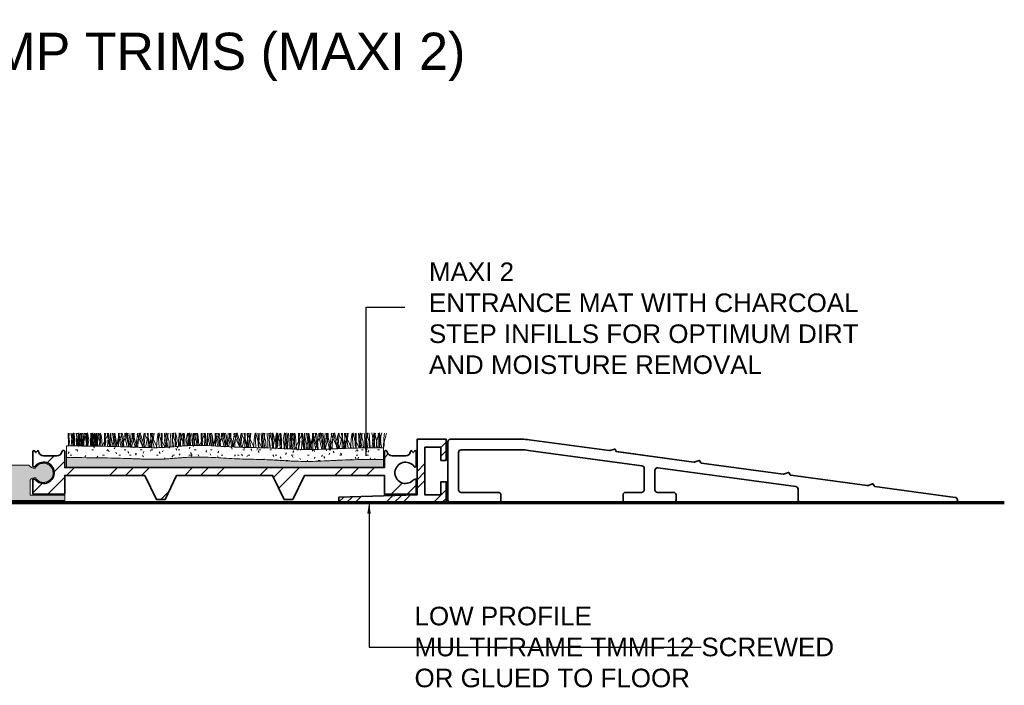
# Model space of a CAD drawing. Header units: millimetres. Extents: x -229 to 224, y -34 to 91.
# Tile 4 of 4: x 39 to 224, y -34 to 91. Entities that reach past the tile are written whole.
import ezdxf

# ---------------------------------------------------------------- set-up
doc = ezdxf.new("R2010")
doc.units = ezdxf.units.MM
for name, color, linetype, lineweight in [('FS-DETAIL', 3, 'Continuous', 35), ('FS-DETAIL-HATCH', 253, 'Continuous', 13), ('FS-DETAIL-THIN', 8, 'Continuous', 18), ('FS-DETAIL-WIDE', 4, 'Continuous', 70), ('FS-TEXT', 7, 'Continuous', 25)]:
    doc.layers.add(name, color=color, linetype=linetype, lineweight=lineweight)
doc.styles.add('Arial', font='arial.ttf', dxfattribs={"height": 2.5})
doc.dimstyles.new('Diagonal_2.5mm Arial$7', dxfattribs={"dimtxt": 2.5, "dimasz": 2, "dimexe": 2.5, "dimexo": 5, "dimgap": 1, "dimtad": 0, "dimzin": 0, "dimdsep": 46, "dimtxsty": 'Arial', "dimcen": 2, "dimdle": 4, "dimclrd": 1, "dimclre": 256, "dimclrt": 7, "dimaunit": 1, "dimadec": 0, "dimazin": 0, "dimtfac": 1, "dimtix": 1, "dimtmove": 2, "dimatfit": 3, "dimfxl": 1, "dimtvp": 1, "dimtolj": 1, "dimtzin": 0, "dimarcsym": 0})

# ---------------------------------------------------------------- blocks, each defined once
blk = doc.blocks.new('CARPET_H_PROFILE_MAXI')
at = {"layer": 'FS-DETAIL-HATCH'}
for p, q in [((-73.39, -53.15), (-73.34, -55.57)), ((-73.1, -54.82), (-73.32, -53.15)), ((-73.18, -53.15), (-73.25, -54.11)), ((-72.8, -53.51), (-72.88, -53.15)), ((-72.46, -55.58), (-72.8, -53.51)), ((-72.78, -55.58), (-72.63, -53.16)), ((-72.5, -53.81), (-72.63, -53.16)), ((-72.21, -53.73), (-72.37, -53.08)), ((-72.37, -53.43), (-72.37, -53.08)), ((-72.37, -54.75), (-72.37, -53.43)), ((-72.23, -53.15), (-72.18, -55.58)), ((-72.1, -54.56), (-72.21, -53.73)), ((-71.64, -54.82), (-71.86, -53.15)), ((-71.74, -53.55), (-71.81, -54.6)), ((-71.68, -53.15), (-71.74, -53.55)), ((-71.44, -53.15), (-71.51, -54.11)), ((-71.34, -53.81), (-71.47, -53.15)), ((-71.46, -54.78), (-71.16, -53.66)), ((-71.19, -53.77), (-71.36, -53.08)), ((-71.36, -53.43), (-71.36, -53.08)), ((-71.36, -54.75), (-71.36, -53.43)), ((-71.09, -54.56), (-71.19, -53.78)), ((-71.16, -53.66), (-71.06, -53.15)), ((-71.15, -55.59), (-70.12, -53.4)), ((-70.91, -53.43), (-70.91, -53.15)), ((-70.91, -54.75), (-70.91, -53.43)), ((-70.72, -53.55), (-70.8, -54.6)), ((-70.76, -53.15), (-70.71, -55.6)), ((-70.67, -53.15), (-70.72, -53.55)), ((-70.43, -53.15), (-70.5, -54.11)), ((-70.45, -54.78), (-70.15, -53.66)), ((-70.18, -53.51), (-70.26, -53.15)), ((-69.83, -55.6), (-70.18, -53.51)), ((-70.12, -53.4), (-70.17, -53.15)), ((-70.15, -53.66), (-70.05, -53.15)), ((-69.88, -53.81), (-70, -53.15)), ((-69.9, -53.43), (-69.9, -53.15)), ((-69.9, -54.75), (-69.9, -53.43)), ((-69.59, -53.73), (-69.75, -53.08)), ((-69.75, -53.43), (-69.75, -53.08)), ((-69.75, -54.75), (-69.75, -53.43)), ((-69.47, -54.56), (-69.59, -53.73)), ((-69.11, -53.55), (-69.19, -54.6)), ((-69.06, -53.15), (-69.11, -53.55)), ((-68.89, -54.82), (-69.11, -53.15)), ((-68.96, -53.15), (-69.04, -54.11)), ((-68.82, -53.15), (-68.89, -54.11)), ((-68.84, -54.78), (-68.54, -53.66)), ((-68.57, -53.73), (-68.74, -53.08)), ((-68.74, -53.43), (-68.74, -53.08)), ((-68.74, -54.75), (-68.74, -53.43)), ((-68.46, -54.56), (-68.57, -53.73)), ((-68.56, -55.62), (-68.41, -53.15)), ((-68.54, -53.66), (-68.43, -53.15)), ((-68.29, -53.43), (-68.29, -53.15)), ((-68.29, -54.75), (-68.29, -53.43)), ((-68.1, -53.55), (-68.17, -54.6)), ((-68.05, -53.15), (-68.1, -53.55)), ((-68.01, -53.15), (-67.96, -55.62)), ((-67.8, -53.15), (-67.87, -54.11)), ((-67.82, -54.78), (-67.52, -53.66)), ((-67.42, -54.82), (-67.65, -53.15)), ((-67.52, -53.66), (-67.42, -53.15)), ((-67.27, -53.43), (-67.27, -53.15)), ((-67.27, -54.75), (-67.27, -53.43)), ((-67.12, -53.81), (-67.25, -53.15)), ((-66.95, -55.63), (-65.91, -53.4)), ((-66.55, -53.15), (-66.5, -55.64)), ((-66.26, -54.82), (-66.48, -53.15)), ((-66.34, -53.15), (-66.41, -54.11)), ((-65.96, -53.51), (-66.04, -53.15)), ((-65.6, -55.66), (-65.96, -53.51)), ((-65.91, -53.4), (-65.95, -53.15)), ((-65.94, -55.65), (-65.79, -53.16)), ((-65.66, -53.81), (-65.79, -53.16)), ((-65.39, -53.15), (-65.34, -55.67)), ((-65.32, -53.77), (-65.32, -53.15)), ((-64.88, -55.68), (-65.32, -53.77)), ((-64.8, -54.82), (-65.02, -53.15)), ((-64.6, -55.42), (-64.8, -53.15)), ((-64.5, -53.81), (-64.63, -53.15)), ((-64.5, -53.51), (-64.58, -53.15)), ((-64.13, -55.7), (-64.5, -53.51)), ((-64.36, -55.7), (-63.29, -53.4)), ((-64.26, -55.42), (-63.69, -53.15)), ((-63.92, -53.15), (-63.87, -55.71)), ((-63.86, -53.77), (-63.86, -53.14)), ((-63.56, -54.18), (-63.86, -53.14)), ((-63.41, -55.72), (-63.86, -53.77)), ((-63.34, -53.51), (-63.42, -53.15)), ((-62.97, -55.73), (-63.34, -53.51)), ((-63.29, -53.4), (-63.33, -53.15)), ((-63.04, -53.81), (-63.17, -53.15)), ((-62.72, -54.18), (-62.41, -53.1)), ((-62.7, -53.77), (-62.7, -53.15)), ((-62.24, -55.75), (-62.7, -53.77)), ((-62.02, -55.42), (-62.6, -53.15)), ((-62.1, -54.18), (-62.41, -53.1)), ((-61.97, -55.42), (-62.17, -53.15)), ((-61.87, -53.51), (-61.96, -53.15)), ((-61.5, -55.78), (-61.87, -53.51)), ((-61.69, -55.42), (-61.49, -53.15)), ((-61.64, -55.42), (-61.06, -53.15)), ((-61.43, -55.78), (-60.96, -53.77)), ((-61.24, -53.77), (-61.24, -53.14)), ((-60.94, -54.18), (-61.24, -53.14)), ((-60.76, -55.8), (-61.24, -53.77)), ((-60.56, -55.42), (-61.14, -53.15)), ((-60.96, -53.77), (-60.96, -53.15)), ((-60.71, -55.81), (-60.32, -53.51)), ((-60.37, -53.4), (-60.33, -53.15)), ((-59.23, -55.86), (-60.37, -53.4)), ((-60.32, -53.51), (-60.24, -53.15)), ((-60.22, -55.42), (-60.02, -53.15)), ((-60.1, -54.18), (-59.79, -53.1)), ((-59.4, -55.42), (-59.98, -53.15)), ((-59.47, -54.18), (-59.79, -53.1)), ((-59.16, -53.81), (-59.03, -53.15)), ((-59.06, -55.42), (-58.86, -53.15)), ((-58.91, -53.4), (-58.87, -53.15)), ((-57.75, -55.88), (-58.89, -53.45)), ((-58.83, -55.87), (-58.34, -53.77)), ((-57.94, -55.42), (-58.51, -53.15)), ((-58.34, -53.77), (-58.34, -53.15)), ((-58.27, -53.15), (-58.33, -55.88)), ((-58.09, -55.88), (-57.7, -53.51)), ((-57.7, -55.88), (-57.87, -53.15)), ((-57.75, -53.4), (-57.71, -53.15)), ((-56.59, -55.89), (-57.75, -53.4)), ((-57.7, -53.51), (-57.62, -53.15)), ((-57.6, -55.42), (-57.4, -53.15)), ((-57.4, -54.82), (-57.18, -53.15)), ((-56.54, -53.81), (-56.41, -53.16)), ((-56.24, -55.89), (-56.41, -53.16)), ((-56.29, -53.4), (-56.24, -53.13)), ((-55.15, -55.83), (-56.29, -53.4)), ((-56.14, -53.66), (-56.24, -53.13)), ((-55.84, -54.78), (-56.14, -53.66)), ((-55.86, -53.15), (-55.79, -54.11)), ((-55.65, -53.15), (-55.7, -55.86)), ((-55.08, -55.82), (-55.25, -53.15)), ((-55.2, -54.56), (-55.09, -53.73)), ((-55.09, -53.73), (-54.92, -53.08)), ((-54.92, -53.43), (-54.92, -53.08)), ((-54.92, -54.75), (-54.92, -53.43)), ((-54.67, -53.66), (-54.78, -53.15)), ((-54.77, -54.82), (-54.55, -53.15)), ((-54.37, -54.78), (-54.67, -53.66)), ((-54.15, -53.15), (-54.1, -53.55)), ((-54.1, -53.55), (-54.02, -54.6)), ((-53.63, -55.73), (-53.79, -53.15)), ((-53.74, -54.56), (-53.62, -53.73)), ((-53.62, -53.73), (-53.47, -53.13)), ((-53.51, -53.66), (-53.61, -53.15)), ((-53.21, -54.78), (-53.51, -53.66)), ((-53.23, -53.15), (-53.16, -54.11)), ((-52.96, -53.73), (-53.12, -53.08)), ((-53.12, -53.43), (-53.12, -53.08)), ((-53.12, -54.75), (-53.12, -53.43)), ((-52.84, -54.56), (-52.96, -53.73)), ((-52.57, -54.56), (-52.46, -53.73)), ((-52.48, -53.55), (-52.56, -54.6)), ((-52.43, -53.15), (-52.48, -53.55)), ((-52.46, -53.73), (-52.3, -53.08)), ((-52.3, -53.43), (-52.3, -53.08)), ((-52.3, -54.75), (-52.3, -53.43)), ((-52.18, -53.15), (-52.26, -54.11)), ((-52.21, -54.78), (-51.91, -53.66)), ((-52.05, -53.66), (-52.15, -53.15)), ((-51.75, -54.78), (-52.05, -53.66)), ((-51.91, -53.66), (-51.8, -53.15)), ((-51.66, -53.43), (-51.66, -53.15)), ((-51.66, -54.75), (-51.66, -53.43)), ((-51.53, -53.15), (-51.47, -53.55)), ((-51.47, -53.55), (-51.4, -54.6)), ((-51.11, -54.56), (-51, -53.73)), ((-51, -53.73), (-50.86, -53.18)), ((-50.64, -54.82), (-50.86, -53.18)), ((-50.72, -53.15), (-50.79, -54.11)), ((-50.33, -53.73), (-50.49, -53.08)), ((-50.49, -53.43), (-50.49, -53.08)), ((-50.49, -54.75), (-50.49, -53.43)), ((-50.22, -54.56), (-50.33, -53.73)), ((-50.31, -55.5), (-50.17, -53.15)), ((-49.86, -53.55), (-49.93, -54.6)), ((-49.8, -53.15), (-49.86, -53.55)), ((-49.77, -53.15), (-49.72, -55.48)), ((-49.56, -53.15), (-49.63, -54.11)), ((-49.58, -54.78), (-49.28, -53.66)), ((-49.18, -54.82), (-49.4, -53.15)), ((-49.28, -53.66), (-49.18, -53.15)), ((-49.03, -53.43), (-49.03, -53.15)), ((-49.03, -54.75), (-49.03, -53.43)), ((-48.88, -53.81), (-49.01, -53.15)), ((-48.63, -55.47), (-47.67, -53.4)), ((-48.31, -53.15), (-48.26, -55.48)), ((-48.02, -54.82), (-48.24, -53.15)), ((-48.1, -53.15), (-48.17, -54.11)), ((-47.72, -53.51), (-47.8, -53.15)), ((-47.39, -55.5), (-47.72, -53.51)), ((-47.67, -53.4), (-47.71, -53.15)), ((-47.69, -55.49), (-47.55, -53.16)), ((-47.42, -53.81), (-47.55, -53.16)), ((-47.15, -53.15), (-47.1, -55.51)), ((-47.08, -53.77), (-47.08, -53.15)), ((-46.67, -55.52), (-47.08, -53.77)), ((-46.56, -54.82), (-46.78, -53.15)), ((-46.36, -55.42), (-46.56, -53.15)), ((-46.26, -53.81), (-46.39, -53.15)), ((-46.26, -53.51), (-46.34, -53.15)), ((-45.91, -55.57), (-46.26, -53.51)), ((-46.05, -55.56), (-45.04, -53.4)), ((-46.02, -55.42), (-45.44, -53.15)), ((-45.68, -53.15), (-45.63, -55.58)), ((-45.62, -53.77), (-45.62, -53.14)), ((-45.32, -54.18), (-45.62, -53.14)), ((-45.19, -55.61), (-45.62, -53.77)), ((-45.09, -53.51), (-45.18, -53.15)), ((-44.74, -55.63), (-45.09, -53.51)), ((-45.04, -53.4), (-45.08, -53.15)), ((-44.79, -53.81), (-44.92, -53.15)), ((-44.48, -54.18), (-44.17, -53.1)), ((-44.46, -53.77), (-44.46, -53.15)), ((-44.01, -55.68), (-44.46, -53.77)), ((-43.78, -55.42), (-44.36, -53.15)), ((-43.86, -54.18), (-44.17, -53.1)), ((-43.73, -55.42), (-43.93, -53.15)), ((-43.63, -53.51), (-43.71, -53.15)), ((-43.26, -55.72), (-43.63, -53.51)), ((-43.44, -55.42), (-43.24, -53.15)), ((-43.39, -55.42), (-42.82, -53.15)), ((-43.17, -55.73), (-42.72, -53.77)), ((-42.99, -53.77), (-42.99, -53.14)), ((-42.69, -54.18), (-42.99, -53.14)), ((-42.53, -55.76), (-42.99, -53.77)), ((-42.32, -55.42), (-42.89, -53.15)), ((-42.72, -53.77), (-42.72, -53.15)), ((-42.46, -55.76), (-42.08, -53.51)), ((-42.13, -53.4), (-42.09, -53.15)), ((-41, -55.83), (-42.13, -53.4)), ((-42.08, -53.51), (-42, -53.15)), ((-41.98, -55.42), (-41.78, -53.15)), ((-41.86, -54.18), (-41.54, -53.1)), ((-41.16, -55.42), (-41.73, -53.15)), ((-41.23, -54.18), (-41.54, -53.1)), ((-40.92, -53.81), (-40.79, -53.15)), ((-40.82, -55.42), (-40.62, -53.15)), ((-40.67, -53.4), (-40.63, -53.15)), ((-39.52, -55.87), (-40.67, -53.4)), ((-40.58, -55.84), (-40.09, -53.77)), ((-39.69, -55.42), (-40.27, -53.15)), ((-40.09, -53.77), (-40.09, -53.15)), ((-40.03, -53.15), (-40.09, -55.85)), ((-39.85, -55.86), (-39.46, -53.51)), ((-39.46, -55.87), (-39.63, -53.15)), ((-39.51, -53.4), (-39.47, -53.15)), ((-38.34, -55.89), (-39.51, -53.4)), ((-39.46, -53.51), (-39.37, -53.15)), ((-39.36, -55.42), (-39.16, -53.15)), ((-39.16, -54.82), (-38.93, -53.15)), ((-38.29, -53.81), (-38.17, -53.16)), ((-38, -55.9), (-38.17, -53.16)), ((-38.04, -53.4), (-38, -53.13)), ((-36.86, -55.92), (-38.04, -53.4)), ((-37.89, -53.66), (-38, -53.13)), ((-37.59, -54.78), (-37.89, -53.66)), ((-37.62, -53.15), (-37.54, -54.11)), ((-37.4, -53.15), (-37.46, -55.91)), ((-36.83, -55.92), (-37.01, -53.15)), ((-36.96, -54.56), (-36.84, -53.73)), ((-36.84, -53.73), (-36.68, -53.08)), ((-36.68, -53.43), (-36.68, -53.08)), ((-36.68, -54.75), (-36.68, -53.43)), ((-36.53, -54.82), (-36.31, -53.15)), ((-36.43, -53.66), (-36.53, -53.15)), ((-36.13, -54.78), (-36.43, -53.66)), ((-35.91, -53.15), (-35.86, -53.55)), ((-35.86, -53.55), (-35.78, -54.6)), ((-35.37, -55.98), (-35.54, -53.15)), ((-35.49, -54.56), (-35.38, -53.73)), ((-35.38, -53.73), (-35.23, -53.13)), ((-35.27, -53.66), (-35.37, -53.15)), ((-34.97, -54.78), (-35.27, -53.66)), ((-34.99, -53.15), (-34.92, -54.11)), ((-34.64, -53.73), (-34.8, -53.08)), ((-34.8, -53.43), (-34.8, -53.08)), ((-34.8, -54.75), (-34.8, -53.43)), ((-34.52, -54.56), (-34.64, -53.73)), ((-34.33, -54.56), (-34.22, -53.73)), ((-34.16, -53.55), (-34.24, -54.6)), ((-34.22, -53.73), (-34.06, -53.08)), ((-34.11, -53.15), (-34.16, -53.55)), ((-34.06, -53.43), (-34.06, -53.08)), ((-34.06, -54.75), (-34.06, -53.43)), ((-33.87, -53.15), (-33.94, -54.11)), ((-33.81, -53.66), (-33.91, -53.15)), ((-33.89, -54.78), (-33.59, -53.66)), ((-33.51, -54.78), (-33.81, -53.66)), ((-33.59, -53.66), (-33.48, -53.15)), ((-33.34, -53.43), (-33.34, -53.15)), ((-33.34, -54.75), (-33.34, -53.43)), ((-33.28, -53.15), (-33.23, -53.55)), ((-33.23, -53.55), (-33.16, -54.6)), ((-32.87, -54.56), (-32.76, -53.73)), ((-32.76, -53.73), (-32.61, -53.13)), ((-32.33, -54.82), (-32.55, -53.15)), ((-32.4, -53.15), (-32.48, -54.11)), ((-32.01, -53.73), (-32.18, -53.08)), ((-32.18, -53.43), (-32.18, -53.08)), ((-32.18, -54.75), (-32.18, -53.43)), ((-32.03, -56.12), (-31.85, -53.15)), ((-31.9, -54.56), (-32.01, -53.73)), ((-31.54, -53.55), (-31.61, -54.6)), ((-31.49, -53.15), (-31.54, -53.55)), ((-31.45, -53.15), (-31.39, -56.15)), ((-31.24, -53.15), (-31.31, -54.11)), ((-31.26, -54.78), (-30.96, -53.66)), ((-30.86, -54.82), (-31.08, -53.15)), ((-30.96, -53.66), (-30.86, -53.15)), ((-30.71, -53.43), (-30.71, -53.15)), ((-30.71, -54.75), (-30.71, -53.43)), ((-30.56, -53.81), (-30.69, -53.15)), ((-30.65, -56.18), (-29.35, -53.4)), ((-29.99, -53.15), (-29.93, -56.2)), ((-29.7, -54.82), (-29.92, -53.15)), ((-29.78, -53.15), (-29.85, -54.11)), ((-29.4, -53.51), (-29.48, -53.15)), ((-29.41, -56.21), (-29.23, -53.16)), ((-28.95, -56.22), (-29.4, -53.51)), ((-29.35, -53.4), (-29.39, -53.15)), ((-29.1, -53.81), (-29.23, -53.16)), ((-28.83, -53.15), (-28.76, -56.22)), ((-28.76, -53.77), (-28.76, -53.15)), ((-28.19, -56.22), (-28.76, -53.77)), ((-28.24, -54.82), (-28.46, -53.15)), ((-28.04, -55.42), (-28.24, -53.15)), ((-27.94, -53.81), (-28.07, -53.15)), ((-28.04, -56.21), (-26.72, -53.4)), ((-27.94, -53.51), (-28.02, -53.15)), ((-27.49, -56.22), (-27.94, -53.51)), ((-27.7, -55.42), (-27.12, -53.15)), ((-27.36, -53.15), (-27.3, -56.22)), ((-27.3, -53.77), (-27.3, -53.14)), ((-27, -54.18), (-27.3, -53.14)), ((-26.73, -56.21), (-27.3, -53.77)), ((-26.78, -53.51), (-26.86, -53.15)), ((-26.33, -56.21), (-26.78, -53.51)), ((-26.72, -53.4), (-26.77, -53.15)), ((-26.48, -53.81), (-26.6, -53.15)), ((-26.16, -54.18), (-25.85, -53.1)), ((-26.14, -53.77), (-26.14, -53.15)), ((-25.57, -56.19), (-26.14, -53.77)), ((-25.46, -55.42), (-26.04, -53.15)), ((-25.54, -54.18), (-25.85, -53.1)), ((-25.41, -55.42), (-25.61, -53.15)), ((-25.31, -53.51), (-25.39, -53.15)), ((-24.87, -56.17), (-25.31, -53.51)), ((-25.13, -55.42), (-24.93, -53.15)), ((-25.07, -55.42), (-24.5, -53.15)), ((-24.96, -56.17), (-24.4, -53.77)), ((-24.68, -53.77), (-24.68, -53.14)), ((-24.38, -54.18), (-24.68, -53.14)), ((-24.12, -56.15), (-24.68, -53.77)), ((-24, -55.42), (-24.58, -53.15)), ((-24.4, -53.77), (-24.4, -53.15)), ((-24.2, -56.15), (-23.76, -53.51)), ((-23.81, -53.4), (-23.77, -53.15)), ((-22.56, -56.08), (-23.81, -53.4)), ((-23.76, -53.51), (-23.68, -53.15)), ((-23.66, -55.42), (-23.46, -53.15)), ((-23.54, -54.18), (-23.22, -53.1)), ((-22.84, -55.42), (-23.41, -53.15)), ((-22.91, -54.18), (-23.22, -53.1)), ((-22.6, -53.81), (-22.47, -53.15)), ((-22.5, -55.42), (-22.3, -53.15)), ((-22.35, -53.4), (-22.31, -53.15)), ((-21.12, -56.02), (-22.33, -53.45)), ((-22.31, -56.07), (-21.77, -53.77)), ((-21.38, -55.42), (-21.95, -53.15)), ((-21.77, -53.77), (-21.77, -53.15)), ((-21.71, -53.15), (-21.77, -56.05)), ((-21.56, -56.04), (-21.14, -53.51)), ((-21.13, -56.02), (-21.31, -53.15)), ((-21.19, -53.4), (-21.15, -53.15)), ((-19.98, -55.98), (-21.19, -53.4)), ((-21.14, -53.51), (-21.05, -53.15)), ((-21.04, -55.42), (-20.84, -53.15)), ((-20.84, -54.82), (-20.62, -53.15)), ((-19.97, -53.81), (-19.85, -53.16)), ((-19.67, -55.98), (-19.85, -53.16)), ((-19.73, -53.4), (-19.68, -53.13)), ((-18.53, -55.96), (-19.73, -53.4)), ((-19.58, -53.66), (-19.68, -53.13)), ((-19.28, -54.78), (-19.58, -53.66)), ((-19.3, -53.15), (-19.22, -54.11)), ((-19.09, -53.15), (-19.14, -55.97)), ((-18.51, -55.96), (-18.69, -53.15)), ((-18.64, -54.56), (-18.53, -53.73)), ((-18.53, -53.73), (-18.36, -53.08)), ((-18.36, -53.43), (-18.36, -53.08)), ((-18.36, -54.75), (-18.36, -53.43)), ((-18.11, -53.66), (-18.22, -53.15)), ((-18.21, -54.82), (-17.99, -53.15)), ((-17.81, -54.78), (-18.11, -53.66)), ((-17.59, -53.15), (-17.54, -53.55)), ((-17.54, -53.55), (-17.46, -54.6)), ((-17.05, -55.94), (-17.22, -53.15)), ((-17.18, -54.56), (-17.06, -53.73)), ((-17.06, -53.73), (-16.91, -53.13)), ((-16.95, -53.66), (-17.05, -53.15)), ((-16.65, -54.78), (-16.95, -53.66)), ((-16.67, -53.15), (-16.6, -54.11)), ((-16.03, -53.73), (-16.18, -53.13)), ((-15.92, -54.56), (-16.03, -53.73)), ((-16.01, -54.56), (-15.9, -53.73)), ((-15.9, -53.73), (-15.74, -53.08)), ((-15.74, -53.43), (-15.74, -53.08)), ((-15.74, -54.75), (-15.74, -53.43)), ((-15.55, -53.55), (-15.63, -54.6)), ((-15.49, -53.66), (-15.59, -53.15)), ((-15.5, -53.15), (-15.55, -53.55)), ((-15.19, -54.78), (-15.49, -53.66)), ((-15.28, -54.78), (-14.98, -53.66)), ((-14.98, -53.66), (-14.88, -53.15)), ((-14.96, -53.15), (-14.91, -53.55)), ((-14.91, -53.55), (-14.84, -54.6)), ((-14.73, -53.43), (-14.73, -53.08)), ((-14.57, -53.73), (-14.73, -53.08)), ((-14.73, -54.75), (-14.73, -53.43)), ((-14.45, -54.56), (-14.57, -53.73)), ((-14.55, -54.56), (-14.44, -53.73)), ((-14.44, -53.73), (-14.29, -53.13)), ((-13.79, -53.15), (-13.87, -54.11)), ((-13.82, -54.78), (-13.52, -53.66)), ((-13.52, -53.66), (-13.41, -53.15)), ((-73.25, -54.11), (-73.34, -55.57)), ((-73.26, -55.57), (-73.1, -54.82)), ((-72.36, -55.58), (-72.5, -53.81)), ((-72.43, -55.58), (-72.37, -54.75)), ((-72.28, -55.58), (-72.21, -55.08)), ((-72.21, -55.08), (-72.1, -54.56)), ((-71.81, -54.6), (-71.81, -55.59)), ((-71.8, -55.59), (-71.64, -54.82)), ((-71.51, -54.11), (-71.6, -55.59)), ((-71.5, -55.59), (-71.46, -55.46)), ((-71.46, -55.46), (-71.46, -54.78)), ((-71.41, -55.59), (-71.36, -54.75)), ((-71.2, -55.59), (-71.34, -53.81)), ((-71.27, -55.59), (-71.2, -55.08)), ((-71.2, -55.08), (-71.09, -54.56)), ((-70.96, -55.59), (-70.91, -54.75)), ((-70.8, -54.6), (-70.8, -55.6)), ((-70.5, -54.11), (-70.59, -55.6)), ((-70.49, -55.6), (-70.45, -55.46)), ((-70.45, -55.46), (-70.45, -54.78)), ((-69.95, -55.6), (-69.9, -54.75)), ((-69.73, -55.61), (-69.88, -53.81)), ((-69.8, -55.61), (-69.75, -54.75)), ((-69.66, -55.61), (-69.59, -55.08)), ((-69.59, -55.08), (-69.47, -54.56)), ((-69.19, -54.6), (-69.19, -55.61)), ((-69.04, -54.11), (-69.13, -55.61)), ((-69.05, -55.61), (-68.89, -54.82)), ((-68.89, -54.11), (-68.98, -55.61)), ((-68.88, -55.61), (-68.84, -55.46)), ((-68.84, -55.46), (-68.84, -54.78)), ((-68.79, -55.61), (-68.74, -54.75)), ((-68.65, -55.61), (-68.57, -55.08)), ((-68.57, -55.08), (-68.46, -54.56)), ((-68.34, -55.62), (-68.29, -54.75)), ((-68.17, -54.6), (-68.17, -55.62)), ((-67.87, -54.11), (-67.97, -55.62)), ((-67.87, -55.62), (-67.82, -55.46)), ((-67.82, -55.46), (-67.82, -54.78)), ((-67.59, -55.62), (-67.42, -54.82)), ((-67.33, -55.63), (-67.27, -54.75)), ((-66.98, -55.63), (-67.12, -53.81)), ((-66.41, -54.11), (-66.51, -55.64)), ((-66.43, -55.64), (-66.26, -54.82)), ((-65.51, -55.66), (-65.66, -53.81)), ((-64.98, -55.68), (-64.8, -54.82)), ((-64.6, -55.69), (-64.6, -55.42)), ((-64.35, -55.7), (-64.5, -53.81)), ((-64.29, -55.7), (-64.26, -55.42)), ((-63.05, -55.73), (-63.56, -54.18)), ((-63.24, -55.73), (-62.72, -54.18)), ((-62.88, -55.74), (-63.04, -53.81)), ((-61.57, -55.78), (-62.1, -54.18)), ((-62, -55.76), (-62.02, -55.42)), ((-61.97, -55.76), (-61.97, -55.42)), ((-61.69, -55.77), (-61.69, -55.42)), ((-61.67, -55.77), (-61.64, -55.42)), ((-60.39, -55.82), (-60.94, -54.18)), ((-60.64, -55.81), (-60.1, -54.18)), ((-60.53, -55.81), (-60.56, -55.42)), ((-60.22, -55.82), (-60.22, -55.42)), ((-58.91, -55.87), (-59.47, -54.18)), ((-59.36, -55.85), (-59.4, -55.42)), ((-59.32, -55.85), (-59.16, -53.81)), ((-59.06, -55.86), (-59.06, -55.42)), ((-57.9, -55.88), (-57.94, -55.42)), ((-57.6, -55.88), (-57.6, -55.42)), ((-57.18, -55.89), (-57.4, -54.82)), ((-56.7, -55.89), (-56.54, -53.81)), ((-55.84, -55.46), (-55.84, -54.78)), ((-55.72, -55.86), (-55.84, -55.46)), ((-55.79, -54.11), (-55.68, -55.86)), ((-55.09, -55.08), (-55.2, -54.56)), ((-55.01, -55.61), (-55.09, -55.08)), ((-55.03, -55.82), (-55.01, -55.61)), ((-54.86, -55.81), (-54.92, -54.75)), ((-54.57, -55.8), (-54.77, -54.82)), ((-54.37, -55.46), (-54.37, -54.78)), ((-54.28, -55.78), (-54.37, -55.46)), ((-54.02, -54.6), (-54.02, -55.76)), ((-53.62, -55.08), (-53.74, -54.56)), ((-53.55, -55.61), (-53.62, -55.08)), ((-53.56, -55.73), (-53.55, -55.61)), ((-53.21, -55.46), (-53.21, -54.78)), ((-53.15, -55.69), (-53.21, -55.46)), ((-53.18, -55.69), (-53.12, -54.75)), ((-53.16, -54.11), (-53.06, -55.68)), ((-53.03, -55.61), (-52.96, -55.08)), ((-53.02, -55.68), (-53.03, -55.61)), ((-52.96, -55.08), (-52.84, -54.56)), ((-52.46, -55.08), (-52.57, -54.56)), ((-52.56, -54.6), (-52.56, -55.64)), ((-52.39, -55.61), (-52.46, -55.08)), ((-52.39, -55.63), (-52.39, -55.61)), ((-52.26, -54.11), (-52.35, -55.62)), ((-52.25, -55.61), (-52.3, -54.75)), ((-52.25, -55.61), (-52.21, -55.46)), ((-52.21, -55.46), (-52.21, -54.78)), ((-51.75, -55.46), (-51.75, -54.78)), ((-51.71, -55.58), (-51.75, -55.46)), ((-51.71, -55.58), (-51.66, -54.75)), ((-51.4, -54.6), (-51.4, -55.56)), ((-51, -55.08), (-51.11, -54.56)), ((-50.94, -55.53), (-51, -55.08)), ((-50.79, -54.11), (-50.88, -55.53)), ((-50.79, -55.52), (-50.64, -54.82)), ((-50.54, -55.5), (-50.49, -54.75)), ((-50.39, -55.5), (-50.33, -55.08)), ((-50.33, -55.08), (-50.22, -54.56)), ((-49.93, -54.6), (-49.93, -55.49)), ((-49.63, -54.11), (-49.72, -55.48)), ((-49.59, -55.48), (-49.58, -55.46)), ((-49.58, -55.46), (-49.58, -54.78)), ((-49.32, -55.48), (-49.18, -54.82)), ((-49.07, -55.47), (-49.03, -54.75)), ((-48.75, -55.47), (-48.88, -53.81)), ((-48.17, -54.11), (-48.25, -55.48)), ((-48.15, -55.48), (-48.02, -54.82)), ((-47.28, -55.5), (-47.42, -53.81)), ((-46.7, -55.52), (-46.56, -54.82)), ((-46.36, -55.54), (-46.36, -55.42)), ((-46.12, -55.56), (-46.26, -53.81)), ((-46.03, -55.56), (-46.02, -55.42)), ((-44.84, -55.63), (-45.32, -54.18)), ((-44.96, -55.62), (-44.48, -54.18)), ((-44.65, -55.64), (-44.79, -53.81)), ((-43.35, -55.72), (-43.86, -54.18)), ((-43.76, -55.69), (-43.78, -55.42)), ((-43.73, -55.69), (-43.73, -55.42)), ((-43.44, -55.71), (-43.44, -55.42)), ((-43.42, -55.71), (-43.39, -55.42)), ((-42.16, -55.78), (-42.69, -54.18)), ((-42.38, -55.77), (-41.86, -54.18)), ((-42.29, -55.77), (-42.32, -55.42)), ((-41.98, -55.78), (-41.98, -55.42)), ((-40.68, -55.84), (-41.23, -54.18)), ((-41.12, -55.82), (-41.16, -55.42)), ((-41.08, -55.83), (-40.92, -53.81)), ((-40.82, -55.83), (-40.82, -55.42)), ((-39.66, -55.86), (-39.69, -55.42)), ((-39.36, -55.87), (-39.36, -55.42)), ((-38.94, -55.88), (-39.16, -54.82)), ((-38.46, -55.89), (-38.29, -53.81)), ((-37.59, -55.46), (-37.59, -54.78)), ((-37.47, -55.91), (-37.59, -55.46)), ((-37.54, -54.11), (-37.43, -55.91)), ((-36.84, -55.08), (-36.96, -54.56)), ((-36.77, -55.61), (-36.84, -55.08)), ((-36.8, -55.93), (-36.77, -55.61)), ((-36.61, -55.93), (-36.68, -54.75)), ((-36.3, -55.94), (-36.53, -54.82)), ((-36.13, -55.46), (-36.13, -54.78)), ((-35.99, -55.95), (-36.13, -55.46)), ((-35.78, -54.6), (-35.78, -55.8)), ((-35.38, -55.08), (-35.49, -54.56)), ((-35.31, -55.61), (-35.38, -55.08)), ((-35.34, -55.98), (-35.31, -55.61)), ((-34.97, -55.46), (-34.97, -54.78)), ((-34.82, -55.99), (-34.97, -55.46)), ((-34.92, -54.11), (-34.81, -55.91)), ((-34.88, -55.99), (-34.8, -54.75)), ((-34.71, -55.61), (-34.64, -55.08)), ((-34.68, -56), (-34.71, -55.61)), ((-34.64, -55.08), (-34.52, -54.56)), ((-34.22, -55.08), (-34.33, -54.56)), ((-34.24, -54.6), (-34.24, -55.8)), ((-34.14, -55.61), (-34.22, -55.08)), ((-34.18, -56.03), (-34.14, -55.61)), ((-33.98, -56.04), (-34.06, -54.75)), ((-33.94, -54.11), (-34.05, -55.91)), ((-34.05, -56.03), (-33.89, -55.46)), ((-33.89, -55.46), (-33.89, -54.78)), ((-33.51, -55.46), (-33.51, -54.78)), ((-33.33, -56.07), (-33.51, -55.46)), ((-33.42, -56.06), (-33.34, -54.75)), ((-33.16, -54.6), (-33.16, -55.8)), ((-32.76, -55.08), (-32.87, -54.56)), ((-32.68, -55.61), (-32.76, -55.08)), ((-32.73, -56.09), (-32.68, -55.61)), ((-32.48, -54.11), (-32.59, -55.91)), ((-32.59, -56.1), (-32.33, -54.82)), ((-32.26, -56.12), (-32.18, -54.75)), ((-32.09, -55.61), (-32.01, -55.08)), ((-32.04, -56.12), (-32.09, -55.61)), ((-32.01, -55.08), (-31.9, -54.56)), ((-31.61, -54.6), (-31.61, -55.8)), ((-31.46, -56.15), (-31.26, -55.46)), ((-31.31, -54.11), (-31.43, -55.91)), ((-31.26, -55.46), (-31.26, -54.78)), ((-31.14, -56.16), (-30.86, -54.82)), ((-30.8, -56.18), (-30.71, -54.75)), ((-30.37, -56.19), (-30.56, -53.81)), ((-29.98, -56.2), (-29.7, -54.82)), ((-29.85, -54.11), (-29.96, -55.91)), ((-28.91, -56.22), (-29.1, -53.81)), ((-28.53, -56.22), (-28.24, -54.82)), ((-28.04, -56.22), (-28.04, -55.42)), ((-27.75, -56.22), (-27.94, -53.81)), ((-27.77, -56.22), (-27.7, -55.42)), ((-26.33, -56.21), (-27, -54.18)), ((-26.84, -56.21), (-26.16, -54.18)), ((-26.28, -56.21), (-26.48, -53.81)), ((-24.88, -56.17), (-25.54, -54.18)), ((-25.4, -56.19), (-25.46, -55.42)), ((-25.41, -56.19), (-25.41, -55.42)), ((-25.14, -56.18), (-25.07, -55.42)), ((-25.13, -56.18), (-25.13, -55.42)), ((-23.73, -56.13), (-24.38, -54.18)), ((-24.19, -56.15), (-23.54, -54.18)), ((-23.94, -56.14), (-24, -55.42)), ((-23.66, -56.13), (-23.66, -55.42)), ((-22.28, -56.07), (-22.91, -54.18)), ((-22.78, -56.09), (-22.84, -55.42)), ((-22.78, -56.09), (-22.6, -53.81)), ((-22.5, -56.08), (-22.5, -55.42)), ((-21.32, -56.03), (-21.38, -55.42)), ((-21.04, -56.02), (-21.04, -55.42)), ((-20.59, -56), (-20.84, -54.82)), ((-20.15, -55.99), (-19.97, -53.81)), ((-19.28, -55.46), (-19.28, -54.78)), ((-19.13, -55.97), (-19.28, -55.46)), ((-19.22, -54.11), (-19.11, -55.91)), ((-18.53, -55.08), (-18.64, -54.56)), ((-18.45, -55.61), (-18.53, -55.08)), ((-18.48, -55.96), (-18.45, -55.61)), ((-18.29, -55.96), (-18.36, -54.75)), ((-17.98, -55.95), (-18.21, -54.82)), ((-17.81, -55.46), (-17.81, -54.78)), ((-17.67, -55.95), (-17.81, -55.46)), ((-17.46, -54.6), (-17.46, -55.8)), ((-17.06, -55.08), (-17.18, -54.56)), ((-16.99, -55.61), (-17.06, -55.08)), ((-17.02, -55.94), (-16.99, -55.61)), ((-16.65, -55.46), (-16.65, -54.78)), ((-16.51, -55.94), (-16.65, -55.46)), ((-16.6, -54.11), (-16.49, -55.91)), ((-16.1, -55.61), (-16.03, -55.08)), ((-16.07, -55.94), (-16.1, -55.61)), ((-16.03, -55.08), (-15.92, -54.56)), ((-15.9, -55.08), (-16.01, -54.56)), ((-15.83, -55.61), (-15.9, -55.08)), ((-15.86, -55.94), (-15.83, -55.61)), ((-15.67, -55.94), (-15.74, -54.75)), ((-15.63, -54.6), (-15.63, -55.8)), ((-15.41, -55.94), (-15.28, -55.46)), ((-15.28, -55.46), (-15.28, -54.78)), ((-15.19, -55.46), (-15.19, -54.78)), ((-15.05, -55.94), (-15.19, -55.46)), ((-14.84, -54.6), (-14.84, -55.8)), ((-14.8, -55.94), (-14.73, -54.75)), ((-14.64, -55.61), (-14.57, -55.08)), ((-14.61, -55.94), (-14.64, -55.61)), ((-14.57, -55.08), (-14.45, -54.56)), ((-14.44, -55.08), (-14.55, -54.56)), ((-14.36, -55.61), (-14.44, -55.08)), ((-14.39, -55.94), (-14.36, -55.61)), ((-13.87, -54.11), (-13.98, -55.91)), ((-13.95, -55.94), (-13.82, -55.46)), ((-13.82, -55.46), (-13.82, -54.78)), ((-35.78, -55.8), (-35.78, -55.96)), ((-34.81, -55.91), (-34.81, -55.99)), ((-34.24, -55.8), (-34.24, -56.02)), ((-34.05, -55.91), (-34.04, -56.03)), ((-33.16, -55.8), (-33.15, -56.07)), ((-32.59, -55.91), (-32.57, -56.1)), ((-31.61, -55.8), (-31.62, -56.14)), ((-31.43, -55.91), (-31.41, -56.15)), ((-29.96, -55.91), (-29.94, -56.2)), ((-28.04, -56.22), (-28.04, -56.21)), ((-19.11, -55.91), (-19.12, -55.97)), ((-17.46, -55.8), (-17.46, -55.94)), ((-16.49, -55.91), (-16.49, -55.94)), ((-15.63, -55.8), (-15.63, -55.94)), ((-14.84, -55.8), (-14.83, -55.94))]:
    blk.add_line(p, q, dxfattribs=at)

msp = doc.modelspace()

# ---------------------------------------------------------------- hatches: boundary and pattern name
at = {"layer": 'FS-DETAIL-HATCH'}
h = msp.add_hatch(dxfattribs=at)
h.set_pattern_fill('FP_3', color=256, style=0, pattern_type=2)
h.set_pattern_definition([(45, (-1427.115, -3314.3196), (-4.490128, 4.490128), []), (45, (-1425.528, -3314.3196), (9e-16, 8.980256), []), (45, (-1428.702, -3314.3196), (9e-16, 8.980256), [])])
h.paths.add_polyline_path([(98.758, 0), (118.958, 0), (118.958, 4), (117.958, 4), (117.958, 1.5), (114.958, 1.5), (114.958, 10.5), (117.958, 10.5), (117.958, 8), (118.958, 8), (118.958, 12), (113.458, 12), (113.458, 1.519), (98.758, 1.074)], flags=0)
at = {"layer": 'FS-DETAIL-HATCH', "lineweight": 18}
h = msp.add_hatch(dxfattribs=at)
h.set_pattern_fill('FP_1', color=256, style=0, pattern_type=2)
h.set_pattern_definition([(45, (-1427.252, -3330.239), (14.142136, -9e-16), [20, 0]), (45, (-1424.252, -3330.239), (14.142136, -9e-16), [20, 0]), (45, (-1421.252, -3330.239), (14.142136, -9e-16), [20, 0])])
h.paths.add_polyline_path([(64.356, 0.675), (65.982, 0.675), (68.169, 5.175), (86.235, 5.175), (88.422, 0.675), (90.048, 0.675), (92.235, 5.175), (107.302, 5.175), (107.302, 1.675), (113.302, 1.675), (113.302, 4.475), (113.161, 4.492), (113.02, 4.473), (112.889, 4.421), (112.774, 4.337), (112.683, 4.228), (112.274, 3.927), (111.803, 3.739), (111.299, 3.675), (110.796, 3.74), (110.325, 3.93), (109.917, 4.232), (109.598, 4.628), (109.389, 5.091), (109.304, 5.591), (109.347, 6.097), (109.516, 6.576), (109.801, 6.996), (110.182, 7.332), (110.635, 7.561), (111.131, 7.668), (111.639, 7.646), (112.124, 7.498), (112.557, 7.232), (112.995, 6.791), (113.05, 6.771), (113.108, 6.765), (113.165, 6.773), (113.219, 6.796), (113.265, 6.83), (113.302, 6.875), (113.302, 9.775), (113.245, 9.841), (113.163, 9.872), (113.077, 9.862), (113.038, 9.841), (112.735, 9.505), (112.463, 9.838), (112.394, 9.864), (112.322, 9.852), (112.29, 9.833), (112.247, 9.773), (112.209, 9.535), (112.111, 9.316), (111.96, 9.129), (111.765, 8.988), (111.541, 8.901), (111.302, 8.875), (108.791, 8.875), (108.579, 8.894), (108.378, 8.959), (108.196, 9.068), (108.043, 9.215), (107.926, 9.392), (107.798, 9.742), (107.744, 9.803), (107.676, 9.848), (107.599, 9.874), (107.518, 9.88), (107.438, 9.865), (107.364, 9.831), (107.302, 9.779), (107.302, 6.675), (47.102, 6.675), (47.102, 9.779), (47.04, 9.831), (46.966, 9.865), (46.886, 9.88), (46.805, 9.874), (46.728, 9.848), (46.66, 9.803), (46.606, 9.742), (46.567, 9.658), (46.552, 9.591), (46.478, 9.392), (46.361, 9.215), (46.208, 9.068), (46.026, 8.959), (45.825, 8.894), (45.614, 8.875), (43.102, 8.875), (42.863, 8.901), (42.639, 8.988), (42.445, 9.129), (42.293, 9.316), (42.195, 9.535), (42.157, 9.773), (42.114, 9.833), (42.047, 9.863), (41.974, 9.856), (41.941, 9.838), (41.669, 9.505), (41.366, 9.841), (41.285, 9.872), (41.198, 9.861), (41.159, 9.841), (41.102, 9.775), (41.102, 6.875), (41.139, 6.83), (41.185, 6.796), (41.239, 6.773), (41.296, 6.765), (41.354, 6.771), (41.409, 6.791), (41.457, 6.823), (41.51, 6.881), (41.847, 7.232), (42.28, 7.498), (42.765, 7.646), (43.273, 7.668), (43.769, 7.561), (44.231, 7.324), (44.603, 6.996), (44.894, 6.559), (45.057, 6.097), (45.1, 5.591), (45.015, 5.091), (44.806, 4.628), (44.487, 4.232), (44.079, 3.93), (43.608, 3.74), (43.105, 3.675), (42.601, 3.739), (42.114, 3.939), (41.721, 4.228), (41.63, 4.337), (41.51, 4.423), (41.384, 4.473), (41.243, 4.492), (41.102, 4.475), (41.102, 1.675), (47.102, 1.675), (47.102, 5.175), (62.169, 5.175)], flags=0)
at = {"layer": 'FS-DETAIL-HATCH'}
h = msp.add_hatch(dxfattribs=at)
h.set_pattern_fill('FP_4', color=256, style=0, pattern_type=2)
h.set_pattern_definition([(0, (-1427.1148, -3314.3196), (4.064, 1.016), [0.335, -2.713, 0.335, -2.713, -16.256]), (0, (-1427.1148, -3314.3196), (4.064, 1.016), [-6.096, 0.335, -5.761, 0.335, -2.713, -7.112]), (0, (-1427.1148, -3314.3196), (4.064, 1.016), [-15.24, 0.335, -1.697, 0.335, -4.745]), (120, (-1425.5908, -3313.8116), (-2.9118818, 3.01152724), [0.335, -2.713, 0.335, -2.713, -16.256]), (120, (-1425.5908, -3313.8116), (-2.9118818, 3.01152724), [-6.096, 0.335, -5.761, 0.335, -2.713, -7.112]), (120, (-1425.5908, -3313.8116), (-2.9118818, 3.01152724), [-15.24, 0.335, -1.697, 0.335, -4.745]), (240, (-1425.0828, -3311.7796), (-1.1521182, -4.02752724), [0.335, -2.713, 0.335, -2.713, -16.256]), (240, (-1425.0828, -3311.7796), (-1.1521182, -4.02752724), [-6.096, 0.335, -5.761, 0.335, -2.713, -7.112]), (240, (-1425.0828, -3311.7796), (-1.1521182, -4.02752724), [-15.24, 0.335, -1.697, 0.335, -4.745])])
h.paths.add_polyline_path([(92.733, 7.826), (94.892, 7.868), (96.968, 7.955), (98.942, 8.057), (101.052, 8.14), (103.625, 8.179), (107.122, 8.185), (107.122, 10.372), (103.637, 10.366), (101.08, 10.327), (94.87, 10.101), (92.67, 10.084), (90.487, 10.126), (84.229, 10.386), (80.11, 10.48), (78.051, 10.575), (75.833, 10.709), (74.14, 10.802), (72.39, 10.845), (70.684, 10.813), (68.896, 10.697), (66.947, 10.536), (64.806, 10.42), (62.393, 10.434), (59.186, 10.548), (54.435, 10.678), (47.392, 10.74), (47.392, 8.553), (54.436, 8.491), (59.188, 8.361), (62.395, 8.247), (64.808, 8.234), (66.949, 8.349), (68.899, 8.511), (70.687, 8.627), (72.393, 8.659), (74.14, 8.615), (76.031, 8.512), (78.038, 8.39), (80.089, 8.294), (84.208, 8.19), (86.297, 8.1), (88.415, 7.973), (90.561, 7.864)], flags=0)
msp.add_hatch(color=256, dxfattribs=at).paths.add_polyline_path([(39.168, 0.484), (47.106, 0.484), (47.106, 1.484), (40.602, 1.484), (40.602, 4.307), (40.704, 4.471), (40.842, 4.605), (41.009, 4.702), (41.194, 4.756), (41.387, 4.763), (41.576, 4.723), (41.858, 4.376), (42.224, 4.107), (42.632, 3.939), (43.076, 3.877), (43.521, 3.926), (43.94, 4.084), (44.307, 4.34), (44.6, 4.679), (44.799, 5.08), (44.893, 5.529), (44.877, 5.965), (44.75, 6.395), (44.521, 6.78), (44.204, 7.096), (43.819, 7.324), (43.39, 7.45), (42.942, 7.466), (42.504, 7.371), (42.104, 7.171), (41.765, 6.878), (41.51, 6.51), (41.229, 6.518), (40.959, 6.592), (40.713, 6.728), (40.506, 6.918), (40.35, 7.151), (36.854, 7.151), (36.698, 6.918), (36.491, 6.728), (36.246, 6.592), (35.975, 6.518), (35.695, 6.51), (35.439, 6.878), (35.1, 7.171), (34.7, 7.371), (34.262, 7.466), (33.815, 7.45), (33.385, 7.324), (33, 7.096), (32.683, 6.78), (32.454, 6.395), (32.327, 5.965), (32.311, 5.518), (32.405, 5.08), (32.605, 4.679), (32.897, 4.34), (33.264, 4.084), (33.683, 3.926), (34.128, 3.877), (34.572, 3.939), (34.986, 4.109), (35.346, 4.376), (35.628, 4.723), (35.817, 4.763), (36.01, 4.756), (36.195, 4.702), (36.362, 4.605), (36.5, 4.471), (36.602, 4.307), (36.602, 1.484), (30.098, 1.484), (30.098, 0.484), (38.602, 0.484)], flags=0)
h = msp.add_hatch(color=256, dxfattribs=at)
h.paths.add_polyline_path([(74.14, 6.751), (107.139, 6.751), (107.139, 8.751), (107.122, 8.751), (107.122, 8.185), (103.625, 8.179), (101.052, 8.14), (98.942, 8.057), (96.968, 7.955), (94.87, 7.867), (92.67, 7.827), (90.487, 7.868), (88.368, 7.976), (86.29, 8.1), (84.208, 8.19), (80.089, 8.294), (78.038, 8.39), (75.833, 8.523), (74.14, 8.615), (74.14, 8.512)], flags=0)
h.paths.add_polyline_path([(62.395, 6.751), (74.14, 6.751), (74.14, 8.615), (72.39, 8.659), (70.684, 8.627), (68.896, 8.511), (66.947, 8.349), (64.806, 8.234), (62.395, 8.247), (62.395, 8.234)], flags=0)
h.paths.add_polyline_path([(47.392, 6.751), (62.395, 6.751), (62.393, 8.248), (59.186, 8.361), (54.435, 8.491), (47.392, 8.553), (47.392, 8.491)], flags=0)

# ---------------------------------------------------------------- linework, layer by layer
at = {"layer": 'FS-DETAIL'}
msp.add_lwpolyline([(98.758, 1.074), (98.758, 0), (118.958, 0), (118.958, 4), (117.958, 4), (117.958, 1.5), (114.958, 1.5), (114.958, 10.5), (117.958, 10.5), (117.958, 8), (118.958, 8), (118.958, 12), (113.458, 12), (113.458, 1.519)], close=True, dxfattribs=at)
msp.add_lwpolyline([(150.938, 9.698), (165.604, 7.713), (151.051, 9.682, -0.2651504), (150.893, 9.803), (150.765, 10.107, 0.39374), (150.64, 10.163), (149.86, 9.897, -0.1164338), (149.631, 9.874), (134.588, 11.91, 0.0336313), (133.247, 12), (119.767, 12, 0.4142136), (119.267, 11.5), (119.267, 0.5, 0.4142136), (119.767, 0), (128.767, 0, 0.4142136), (129.267, 0.5), (129.267, 1.5, 0.4142136), (128.767, 2), (121.767, 2, -0.4142136), (121.267, 2.5), (121.267, 9.5, -0.4142136), (121.767, 10), (133.112, 10, -0.0336313), (134.453, 9.91), (155.834, 7.017, -0.3753534), (156.267, 6.522), (156.267, 2.5, -0.4142136), (155.767, 2), (152.767, 2, 0.4142136), (152.267, 1.5), (152.267, 0.5, 0.4142136), (152.767, 0), (161.767, 0, 0.4142136), (162.267, 0.5), (162.267, 1.5, 0.4142136), (161.767, 2), (158.767, 2, -0.4142136), (158.267, 2.5), (158.267, 6.116, -0.4541717), (158.834, 6.611), (184.834, 3.094, -0.3753534), (185.267, 2.598), (185.267, 0.5, 0.4142136), (185.767, 0), (214.767, 0, 0.4142136), (215.267, 0.5), (215.267, 0.558, 0.3788367), (214.828, 1.054), (199.712, 3.099, -0.2651504), (199.554, 3.219), (199.426, 3.524, 0.39374), (199.301, 3.58), (198.521, 3.313, -0.1164338), (198.293, 3.291), (183.87, 5.242, -0.2651504), (183.712, 5.363), (183.584, 5.667, 0.39374), (183.459, 5.723), (182.679, 5.457, -0.1164338), (182.451, 5.434), (167.023, 7.521, -0.2651504), (166.866, 7.642), (166.737, 7.947, 0.39374), (166.613, 8.002), (165.833, 7.736, -0.1164338), (165.604, 7.713)], format="xyb", dxfattribs=at)
at = {"layer": 'FS-DETAIL', "flags": 128}
msp.add_lwpolyline([(47.102, 9.779, 0.6495569), (46.552, 9.591, -0.3507355), (45.614, 8.875), (43.102, 8.875, -0.4118059), (42.157, 9.773, 0.667183), (41.894, 9.782), (41.669, 9.505), (41.424, 9.776, 0.609352), (41.102, 9.775), (41.102, 6.875, 0.5370451), (41.495, 6.866, -2.6436192), (41.721, 4.228, 0.3215119), (41.102, 4.475), (41.102, 1.675), (47.102, 1.675), (47.102, 5.175), (62.169, 5.175), (64.356, 0.675), (65.982, 0.675), (68.169, 5.175), (86.235, 5.175), (88.422, 0.675), (90.048, 0.675), (92.235, 5.175), (107.302, 5.175), (107.302, 1.675), (113.302, 1.675), (113.302, 4.475, 0.3215119), (112.683, 4.228, -2.6436192), (112.909, 6.866, 0.5370451), (113.302, 6.875), (113.302, 9.775, 0.609352), (112.98, 9.776), (112.735, 9.505), (112.51, 9.782, 0.667183), (112.247, 9.773, -0.4118059), (111.302, 8.875), (108.791, 8.875, -0.3507355), (107.852, 9.591, 0.6495569), (107.302, 9.779), (107.302, 6.675), (47.102, 6.675)], format="xyb", close=True, dxfattribs=at)
at = {"layer": 'FS-DETAIL-THIN'}
for p, q in [((47.392, 10.74), (47.392, 8.553)), ((107.122, 8.185), (107.122, 10.372)), ((47.392, 8.553), (47.392, 6.751)), ((107.139, 8.751), (107.122, 8.751)), ((107.139, 6.751), (107.139, 8.185)), ((47.392, 6.751), (107.139, 6.751))]:
    msp.add_line(p, q, dxfattribs=at)
msp.add_lwpolyline([(41.51, 6.51, -3.7564264), (41.576, 4.723, 0.3836815), (40.602, 4.307), (40.602, 1.484), (47.106, 1.484), (47.106, 0.484), (38.602, 0.484), (30.098, 0.484), (30.098, 1.484), (36.602, 1.484), (36.602, 4.307, 0.3836815), (35.628, 4.723, -3.7564264), (35.695, 6.51, 0.306695), (36.854, 7.151), (38.602, 7.151), (40.35, 7.151, 0.306695)], format="xyb", close=True, dxfattribs=at)
for points, knots in [([(107.122, 10.372), (105.805, 10.375), (103.456, 10.371), (101.017, 10.336), (99.299, 10.263), (97.978, 10.203), (96.665, 10.146), (94.883, 10.094), (92.666, 10.074), (90.474, 10.117), (88.361, 10.214), (86.288, 10.322), (84.229, 10.392), (82.17, 10.427), (80.112, 10.471), (78.044, 10.57), (76.016, 10.702), (74.11, 10.813), (72.382, 10.857), (70.981, 10.834), (69.955, 10.775), (69.359, 10.732), (68.898, 10.698), (68.426, 10.66), (67.946, 10.616), (67.454, 10.573), (66.949, 10.535), (66.433, 10.5), (65.734, 10.455), (64.806, 10.413), (63.69, 10.409), (62.641, 10.426), (61.688, 10.454), (60.948, 10.483), (60.135, 10.516), (58.886, 10.558), (57.13, 10.617), (53.681, 10.704), (50.122, 10.73), (47.392, 10.74)], [0, 0, 0, 0, 0.0416667, 0.0833333, 0.125, 0.1458333, 0.1666667, 0.2083333, 0.25, 0.2916667, 0.3333333, 0.375, 0.4166667, 0.4583333, 0.5, 0.5416667, 0.5833333, 0.625, 0.6666667, 0.7083333, 0.7291667, 0.7395833, 0.75, 0.7604167, 0.7708333, 0.78125, 0.7916667, 0.8020833, 0.8125, 0.8333333, 0.8541667, 0.875, 0.8854167, 0.8958333, 0.90625, 0.9166667, 0.9375, 0.9583333, 1, 1, 1, 1]), ([(47.392, 8.553), (50.123, 8.544), (53.682, 8.517), (57.132, 8.43), (58.888, 8.371), (60.137, 8.33), (60.95, 8.296), (61.69, 8.267), (62.644, 8.239), (63.692, 8.222), (64.808, 8.226), (65.737, 8.268), (66.435, 8.314), (66.951, 8.349), (67.456, 8.386), (67.948, 8.43), (68.429, 8.473), (68.901, 8.512), (69.362, 8.545), (69.958, 8.589), (70.985, 8.648), (72.385, 8.67), (74.111, 8.626), (76.011, 8.516), (78.032, 8.384), (80.09, 8.285), (82.141, 8.24), (84.204, 8.198), (85.944, 8.123), (87.351, 8.038), (88.413, 7.973), (89.483, 7.911), (90.918, 7.844), (92.735, 7.812), (94.905, 7.86), (96.651, 7.938), (97.951, 8.006), (99.265, 8.074), (100.986, 8.149), (103.446, 8.184), (105.802, 8.189), (107.122, 8.185)], [0, 0, 0, 0, 0.0416667, 0.0625, 0.0833333, 0.09375, 0.1041667, 0.1145833, 0.125, 0.1458333, 0.1666667, 0.1875, 0.1979167, 0.2083333, 0.21875, 0.2291667, 0.2395833, 0.25, 0.2604167, 0.2708333, 0.2916667, 0.3333333, 0.375, 0.4166667, 0.4583333, 0.5, 0.5416667, 0.5833333, 0.625, 0.6458333, 0.6666667, 0.6875, 0.7083333, 0.75, 0.7916667, 0.8333333, 0.8541667, 0.875, 0.9166667, 0.9583333, 1, 1, 1, 1])]:
    msp.add_open_spline(points, degree=3, knots=knots, dxfattribs=at)
at = {"layer": 'FS-DETAIL-WIDE', "lineweight": 70}
msp.add_line((224.103, 0), (-224.103, 0), dxfattribs=at)

# ---------------------------------------------------------------- block references
at = {"layer": 'FS-DETAIL-THIN'}
msp.add_blockref('CARPET_H_PROFILE_MAXI', (121.107, 66.31), dxfattribs=at)

# ---------------------------------------------------------------- texts
at = {"layer": 'FS-TEXT', "insert": (-157.207, 84.042), "char_height": 7, "width": 300.59277, "attachment_point": 4, "line_spacing_factor": 0.938532, "style": 'Arial', "bg_fill": 2}
msp.add_mtext('{\\C7;DETAIL 5: SURFACE MOUNTED WITH RAMP TRIMS (MAXI 2)}', dxfattribs=at)
at = {"layer": 'FS-TEXT', "color": 7, "char_height": 3.5, "style": 'Arial'}
for s, insert, attachment_point in [('MAXI 2\\PENTRANCE MAT WITH CHARCOAL\\PSTEP INFILLS FOR OPTIMUM DIRT\\PAND MOISTURE REMOVAL', (115.703, 45.305), 1), ('LOW PROFILE \\PMULTIFRAME TMMF12 SCREWED\\POR GLUED TO FLOOR', (112.989, -27.16), 4)]:
    msp.add_mtext(s, dxfattribs=dict(at, insert=insert, attachment_point=attachment_point))

# ---------------------------------------------------------------- leaders
at = {"layer": 'FS-TEXT', "annotation_type": 0, "has_hookline": 1, "hookline_direction": 1}
msp.add_leader([(103.881, 8.853), (103.881, 36.907), (111.138, 36.907)], dimstyle='Diagonal_2.5mm Arial$7', override={"dimscale": 0}, dxfattribs=at)
at = {"layer": 'FS-TEXT', "annotation_type": 0, "has_hookline": 1, "hookline_direction": 1, "text_width": 78.425}
msp.add_leader([(104.417, 0), (104.417, -27.16), (166.989, -27.16)], dimstyle='Diagonal_2.5mm Arial$7', override={"dimscale": 0}, dxfattribs=at)

doc.saveas('drawing.dxf')
